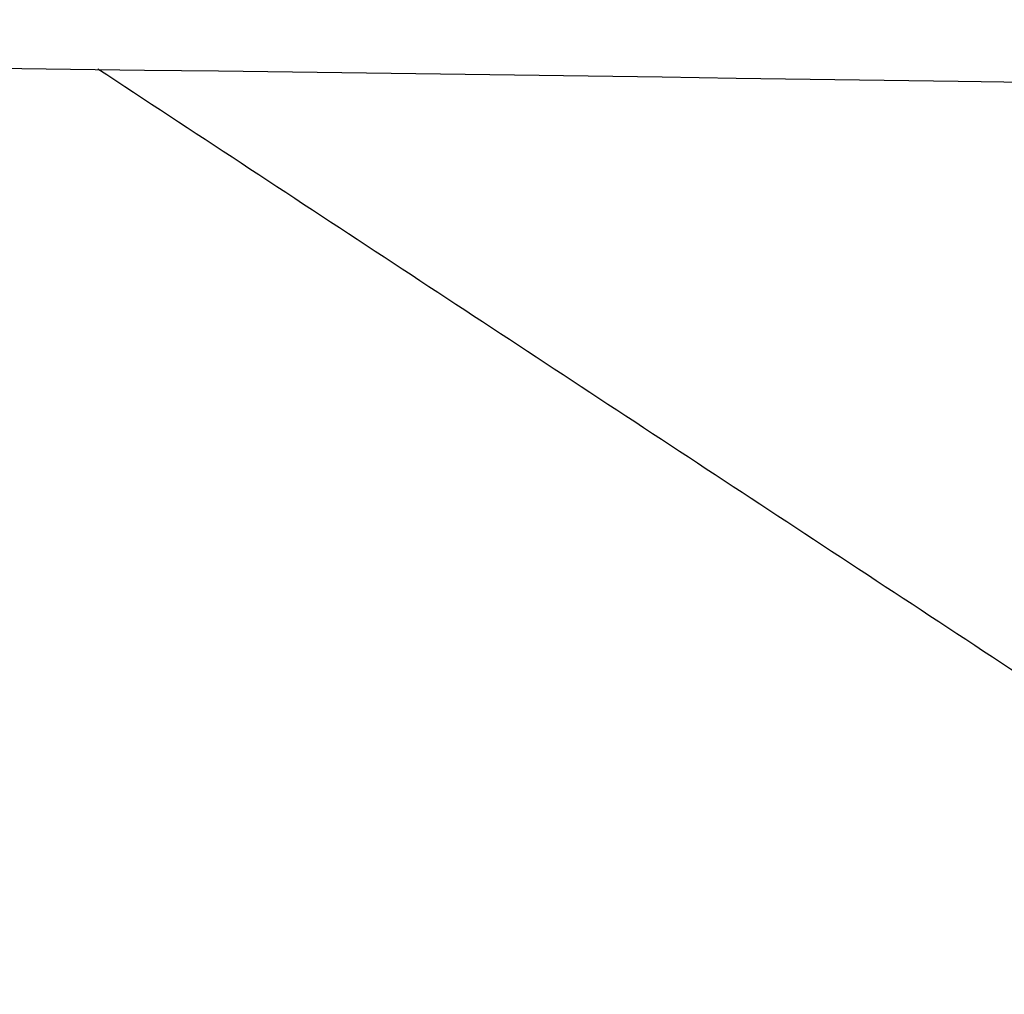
# Model space of a CAD drawing. Header units: centimetres. Extents: x -131 to 30, y 97 to 149.
# Tile 149 of 256: x -109.736 to -109.472, y 144.117 to 144.378. Entities that reach past the tile are written whole.
import ezdxf

# ---------------------------------------------------------------- set-up
doc = ezdxf.new("R2010")
doc.units = ezdxf.units.CM
doc.layers.add('SOLIDE1', color=7, linetype='Continuous', true_color=0xffffff)

msp = doc.modelspace()

# ---------------------------------------------------------------- linework, layer by layer
at = {"layer": 'SOLIDE1'}
msp.add_open_spline([(-50.55414, 143.08102, 12.82954), (-60.34255, 143.29567, 12.82954), (-70.13095, 143.51032, 12.82954), (-79.91936, 143.72494, 12.82954), (-86.72237, 143.8741, 12.82954), (-93.52538, 144.02333, 12.82954), (-100.3284, 144.17242, 12.82954), (-102.02887, 144.20968, 12.82954), (-103.72933, 144.24751, 12.82954), (-105.42982, 144.28391, 12.82954), (-107.12565, 144.32022, 12.82954), (-108.8215, 144.35826, 12.82954), (-110.51766, 144.37408, 12.82954), (-112.17653, 144.38424, 12.82954), (-113.84047, 144.39135, 12.82954), (-115.4923, 144.21774, 12.82954), (-116.2822, 144.13146, 12.82954), (-117.06708, 143.98736, 12.82954), (-117.82977, 143.76277, 12.82954), (-118.59934, 143.53605, 12.82954), (-119.34556, 143.23424, 12.82954), (-120.06609, 142.8823, 12.82954), (-121.52929, 142.16728, 12.82954), (-122.90737, 141.26962, 12.82954), (-124.1227, 140.18345, 12.82954), (-124.7307, 139.64007, 12.82954), (-125.29468, 139.0479, 12.82954), (-125.81275, 138.41833, 12.82954), (-126.33415, 137.78472, 12.82954), (-126.80842, 137.11266, 12.82954), (-127.23555, 136.41213, 12.82954), (-127.66081, 135.71494, 12.82954), (-128.02831, 134.98198, 12.82954), (-128.32411, 134.22059, 12.82954), (-128.62439, 133.44746, 12.82954), (-128.8556, 132.64931, 12.82954), (-129.05404, 131.84455, 12.82954), (-129.45667, 130.21121, 12.82954), (-129.66539, 128.5376, 12.82954), (-129.81537, 126.86434, 12.82954), (-130.11856, 123.47626, 12.82954), (-130.2776, 120.07753, 12.82954), (-130.43192, 116.68007, 12.82954), (-130.44873, 116.30796, 12.82954), (-130.46552, 115.93585, 12.82954), (-130.48139, 115.56371, 12.82954)], degree=3, knots=[-0.000012, -0.000012, -0.000012, -0.000012, 29.380155, 29.380155, 29.380155, 49.799589, 49.799589, 49.799589, 54.903603, 54.903603, 54.903603, 59.99365, 59.99365, 59.99365, 64.97488, 64.97488, 64.97488, 67.360063, 67.360063, 67.360063, 69.767008, 69.767008, 69.767008, 74.656116, 74.656116, 74.656116, 77.102956, 77.102956, 77.102956, 79.565206, 79.565206, 79.565206, 82.016105, 82.016105, 82.016105, 84.504166, 84.504166, 84.504166, 89.548588, 89.548588, 89.548588, 99.755121, 99.755121, 99.755121, 100.872882, 100.872882, 100.872882, 100.872882], dxfattribs=at)
msp.add_open_spline([(-50.55414, 143.08102, 12.82954), (-60.34255, 143.29567, 12.82954), (-70.13095, 143.51032, 12.82954), (-79.91936, 143.72494, 12.82954), (-86.72237, 143.8741, 12.82954), (-93.52538, 144.02333, 12.82954), (-100.3284, 144.17242, 12.82954), (-102.02887, 144.20968, 12.82954), (-103.72933, 144.24751, 12.82954), (-105.42982, 144.28391, 12.82954), (-107.12565, 144.32022, 12.82954), (-108.8215, 144.35826, 12.82954), (-110.51766, 144.37408, 12.82954), (-112.17653, 144.38424, 12.82954), (-113.84047, 144.39135, 12.82954), (-115.4923, 144.21774, 12.82954), (-116.2822, 144.13146, 12.82954), (-117.06708, 143.98736, 12.82954), (-117.82977, 143.76277, 12.82954), (-118.59934, 143.53605, 12.82954), (-119.34556, 143.23424, 12.82954), (-120.06609, 142.8823, 12.82954), (-121.52929, 142.16728, 12.82954), (-122.90737, 141.26962, 12.82954), (-124.1227, 140.18345, 12.82954), (-124.7307, 139.64007, 12.82954), (-125.29468, 139.0479, 12.82954), (-125.81275, 138.41833, 12.82954), (-126.33415, 137.78472, 12.82954), (-126.80842, 137.11266, 12.82954), (-127.23555, 136.41213, 12.82954), (-127.66081, 135.71494, 12.82954), (-128.02831, 134.98198, 12.82954), (-128.32411, 134.22059, 12.82954), (-128.62439, 133.44746, 12.82954), (-128.8556, 132.64931, 12.82954), (-129.05404, 131.84455, 12.82954), (-129.45667, 130.21121, 12.82954), (-129.66539, 128.5376, 12.82954), (-129.81537, 126.86434, 12.82954), (-130.11856, 123.47626, 12.82954), (-130.2776, 120.07753, 12.82954), (-130.43192, 116.68007, 12.82954), (-130.44873, 116.30796, 12.82954), (-130.46552, 115.93585, 12.82954), (-130.48139, 115.56371, 12.82954)], degree=3, knots=[-0.000012, -0.000012, -0.000012, -0.000012, 29.380155, 29.380155, 29.380155, 49.799589, 49.799589, 49.799589, 54.903603, 54.903603, 54.903603, 59.99365, 59.99365, 59.99365, 64.97488, 64.97488, 64.97488, 67.360063, 67.360063, 67.360063, 69.767008, 69.767008, 69.767008, 74.656116, 74.656116, 74.656116, 77.102956, 77.102956, 77.102956, 79.565206, 79.565206, 79.565206, 82.016105, 82.016105, 82.016105, 84.504166, 84.504166, 84.504166, 89.548588, 89.548588, 89.548588, 99.755121, 99.755121, 99.755121, 100.872882, 100.872882, 100.872882, 100.872882], dxfattribs=at)
for points in [[(-112.24397, 144.37587, 12.82954), (-110.86838, 143.51739, 12.82954), (-109.49279, 142.6589, 12.82954)], [(-112.24397, 144.37587, 12.82954), (-110.86838, 143.51739, 12.82954), (-109.49279, 142.6589, 12.82954)], [(-109.71527, 144.3653, 12.82954), (-108.48426, 143.55637, 12.82954), (-107.25325, 142.74745, 12.82954)], [(-109.71527, 144.3653, 12.82954), (-108.48426, 143.55637, 12.82954), (-107.25325, 142.74745, 12.82954)]]:
    msp.add_open_spline(points, degree=2, dxfattribs=at)

doc.saveas('drawing.dxf')
